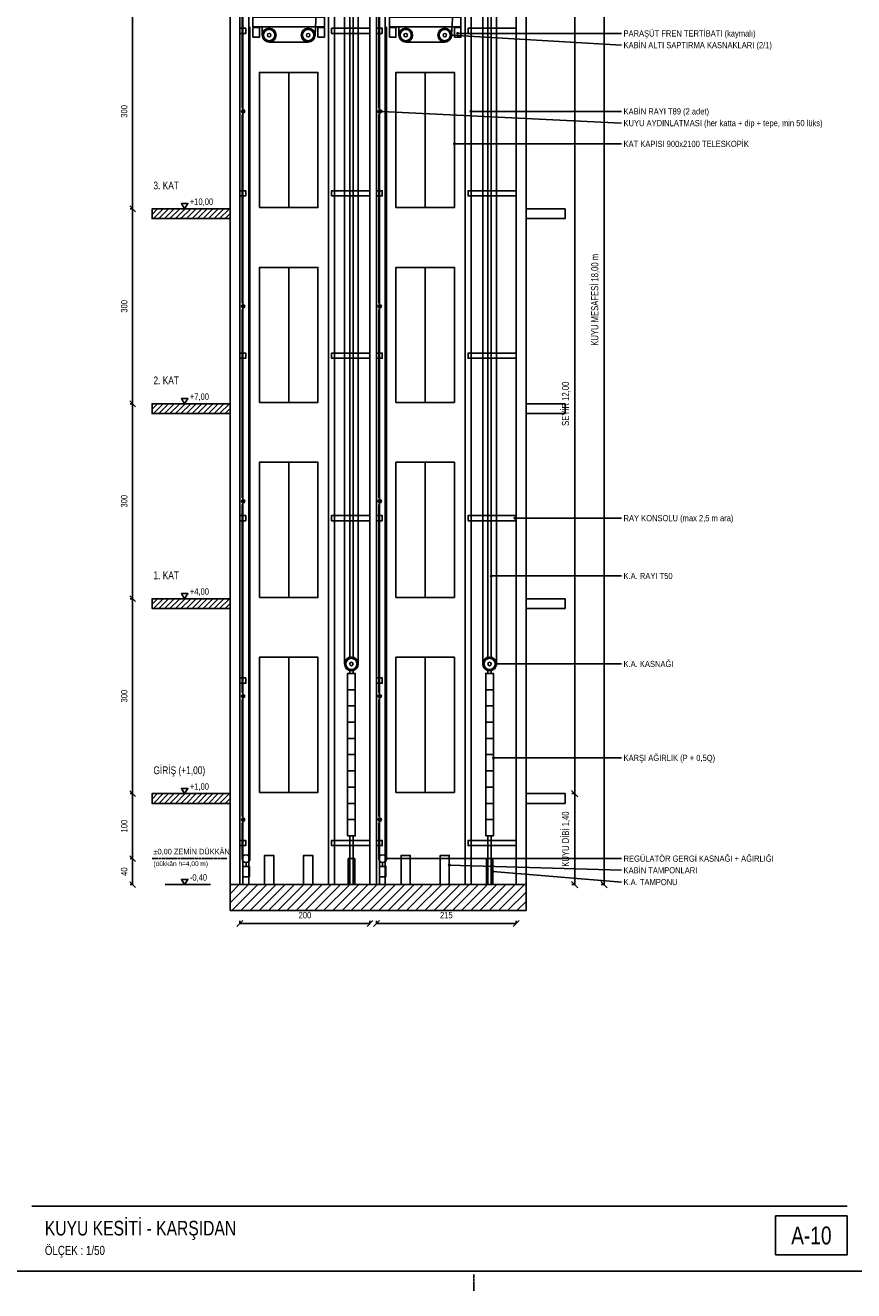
# Model space of a CAD drawing. Header units: centimetres. Extents: x 0 to 12309, y -30 to 2970.
# Tile 16 of 28: x 8910 to 10184, y -30 to 1918. Entities that reach past the tile are written whole.
import ezdxf
from ezdxf.enums import TextEntityAlignment as Align

# ---------------------------------------------------------------- set-up
doc = ezdxf.new("R2010")
doc.units = ezdxf.units.CM
doc.linetypes.add('CENTER', pattern=[5.08, 3.175, -0.635, 0.635, -0.635])
for name, color, linetype in [('ASN-ANTET', 4, 'Continuous'), ('ASN-BASLIK', 5, 'Continuous'), ('ASN-CERCEVE', 7, 'Continuous'), ('ASN-DUVAR', 7, 'Continuous'), ('ASN-EKSEN', 8, 'CENTER'), ('ASN-ELEKTRIK', 3, 'Continuous'), ('ASN-HALAT', 6, 'Continuous'), ('ASN-KA', 30, 'Continuous'), ('ASN-KABIN', 5, 'Continuous'), ('ASN-KAPI', 3, 'Continuous'), ('ASN-KOT', 2, 'Continuous'), ('ASN-MOTOR', 6, 'Continuous'), ('ASN-OLCU', 3, 'Continuous'), ('ASN-RAY', 1, 'Continuous'), ('ASN-TARAMA', 8, 'Continuous'), ('ASN-YAZI', 4, 'Continuous'), ('ASN-YUK', 1, 'Continuous')]:
    doc.layers.add(name, color=color, linetype=linetype)

msp = doc.modelspace()

# ---------------------------------------------------------------- linework, layer by layer
at = {"layer": 'ASN-ANTET'}
msp.add_line((8920, 100), (10173.9, 100), dxfattribs=at)
msp.add_lwpolyline([(10063.9, 25), (10173.9, 25), (10173.9, 85), (10063.9, 85)], close=True, dxfattribs=at)
at = {"layer": 'ASN-CERCEVE'}
for points in [[(0, 0), (12308.9, 0), (12308.9, 2970), (0, 2970)], [(100, 0), (12283.9, 0), (12283.9, 2970), (100, 2970)]]:
    msp.add_lwpolyline(points, close=True, dxfattribs=at)
at = {"layer": 'ASN-DUVAR'}
for p, q in [((9225, 595), (9225, 2395)), ((9240, 595), (9240, 2395)), ((9440, 595), (9440, 2395)), ((9450, 595), (9450, 2395)), ((9665, 595), (9665, 2395)), ((9680, 595), (9680, 2395))]:
    msp.add_line(p, q, dxfattribs=at)
for points in [[(9225, 1620), (9105, 1620), (9105, 1635), (9225, 1635)], [(9680, 1620), (9740, 1620), (9740, 1635), (9680, 1635)], [(9225, 1320), (9105, 1320), (9105, 1335), (9225, 1335)], [(9680, 1320), (9740, 1320), (9740, 1335), (9680, 1335)], [(9225, 1020), (9105, 1020), (9105, 1035), (9225, 1035)], [(9680, 1020), (9740, 1020), (9740, 1035), (9680, 1035)], [(9225, 720), (9105, 720), (9105, 735), (9225, 735)], [(9680, 720), (9740, 720), (9740, 735), (9680, 735)]]:
    msp.add_lwpolyline(points, dxfattribs=at)
msp.add_lwpolyline([(9225, 555), (9680, 555), (9680, 595), (9225, 595)], close=True, dxfattribs=at)
at = {"layer": 'ASN-EKSEN'}
for p, q in [((9105, 635), (9220, 635)), ((9600, -30), (9600, -5))]:
    msp.add_line(p, q, dxfattribs=at)
at = {"layer": 'ASN-ELEKTRIK'}
for p, q in [((9243.3, 1783.3), (9246.7, 1786.7)), ((9243.3, 1786.7), (9246.7, 1783.3)), ((9453.3, 1783.3), (9456.7, 1786.7)), ((9453.3, 1786.7), (9456.7, 1783.3)), ((9243.3, 1483.3), (9246.7, 1486.7)), ((9243.3, 1486.7), (9246.7, 1483.3)), ((9453.3, 1483.3), (9456.7, 1486.7)), ((9453.3, 1486.7), (9456.7, 1483.3)), ((9243.3, 1183.3), (9246.7, 1186.7)), ((9243.3, 1186.7), (9246.7, 1183.3)), ((9453.3, 1183.3), (9456.7, 1186.7)), ((9453.3, 1186.7), (9456.7, 1183.3)), ((9243.3, 883.3), (9246.7, 886.7)), ((9243.3, 886.7), (9246.7, 883.3)), ((9453.3, 883.3), (9456.7, 886.7)), ((9453.3, 886.7), (9456.7, 883.3)), ((9243.3, 693.3), (9246.7, 696.7)), ((9243.3, 696.7), (9246.7, 693.3)), ((9453.3, 693.3), (9456.7, 696.7)), ((9453.3, 696.7), (9456.7, 693.3))]:
    msp.add_line(p, q, dxfattribs=at)
for centre in [(9245, 1785), (9455, 1785), (9245, 1485), (9455, 1485), (9245, 1185), (9455, 1185), (9245, 885), (9455, 885), (9245, 695), (9455, 695)]:
    msp.add_circle(centre, 2.5, dxfattribs=at)
at = {"layer": 'ASN-HALAT'}
for p, q in [((9355.6, 1902.4), (9376.9, 2344)), ((9400.9, 934.6), (9400.9, 2344)), ((9565.6, 1902.4), (9589.4, 2344)), ((9613.4, 934.6), (9613.4, 2344)), ((9422.1, 934.6), (9422.1, 2305)), ((9634.6, 934.6), (9634.6, 2305)), ((9243.5, 1790), (9243.5, 2080)), ((9453.5, 1790), (9453.5, 2080)), ((9255.5, 635), (9255.5, 1915)), ((9274.4, 1902.4), (9274.4, 1915)), ((9465.5, 635), (9465.5, 1915)), ((9484.4, 1902.4), (9484.4, 1915)), ((9285, 1891.8), (9345, 1891.8)), ((9495, 1891.8), (9555, 1891.8)), ((9243.5, 1490), (9243.5, 1780)), ((9453.5, 1490), (9453.5, 1780)), ((9243.5, 1190), (9243.5, 1480)), ((9453.5, 1190), (9453.5, 1480)), ((9243.5, 890), (9243.5, 1180)), ((9453.5, 890), (9453.5, 1180)), ((9243.5, 700), (9243.5, 880)), ((9453.5, 700), (9453.5, 880)), ((9243.5, 635), (9243.5, 690)), ((9453.5, 635), (9453.5, 690))]:
    msp.add_line(p, q, dxfattribs=at)
at = {"layer": 'ASN-KA'}
for p, q in [((9405.5, 895), (9417.5, 895)), ((9618, 895), (9630, 895)), ((9405.5, 870), (9417.5, 870)), ((9618, 870), (9630, 870)), ((9405.5, 845), (9417.5, 845)), ((9618, 845), (9630, 845)), ((9405.5, 820), (9417.5, 820)), ((9618, 820), (9630, 820)), ((9405.5, 795), (9417.5, 795)), ((9618, 795), (9630, 795)), ((9405.5, 770), (9417.5, 770)), ((9618, 770), (9630, 770)), ((9405.5, 745), (9417.5, 745)), ((9618, 745), (9630, 745)), ((9405.5, 720), (9417.5, 720)), ((9618, 720), (9630, 720)), ((9405.5, 695), (9417.5, 695)), ((9618, 695), (9630, 695))]:
    msp.add_line(p, q, dxfattribs=at)
for points in [[(9405.5, 670), (9417.5, 670), (9417.5, 920), (9405.5, 920)], [(9618, 670), (9630, 670), (9630, 920), (9618, 920)]]:
    msp.add_lwpolyline(points, close=True, dxfattribs=at)
at = {"layer": 'ASN-KABIN'}
for points in [[(9260, 1915), (9370, 1915), (9370, 1930), (9260, 1930)], [(9470, 1915), (9580, 1915), (9580, 1930), (9470, 1930)]]:
    msp.add_lwpolyline(points, close=True, dxfattribs=at)
at = {"layer": 'ASN-KAPI'}
for p, q in [((9315, 1637), (9315, 1845)), ((9525, 1637), (9525, 1845)), ((9315, 1337), (9315, 1545)), ((9525, 1337), (9525, 1545)), ((9315, 1037), (9315, 1245)), ((9525, 1037), (9525, 1245)), ((9315, 737), (9315, 945)), ((9525, 737), (9525, 945))]:
    msp.add_line(p, q, dxfattribs=at)
for points in [[(9270, 1637), (9360, 1637), (9360, 1845), (9270, 1845)], [(9480, 1637), (9570, 1637), (9570, 1845), (9480, 1845)], [(9270, 1337), (9360, 1337), (9360, 1545), (9270, 1545)], [(9480, 1337), (9570, 1337), (9570, 1545), (9480, 1545)], [(9270, 1037), (9360, 1037), (9360, 1245), (9270, 1245)], [(9480, 1037), (9570, 1037), (9570, 1245), (9480, 1245)], [(9270, 737), (9360, 737), (9360, 945), (9270, 945)], [(9480, 737), (9570, 737), (9570, 945), (9480, 945)]]:
    msp.add_lwpolyline(points, close=True, dxfattribs=at)
at = {"layer": 'ASN-KOT'}
for p, q in [((9125, 1635), (9195, 1635)), ((9125, 1335), (9195, 1335)), ((9125, 1035), (9195, 1035)), ((9125, 735), (9195, 735)), ((9125, 595), (9195, 595))]:
    msp.add_line(p, q, dxfattribs=at)
for points in [[(9155, 1635), (9150, 1643), (9160, 1643)], [(9155, 1335), (9150, 1343), (9160, 1343)], [(9155, 1035), (9150, 1043), (9160, 1043)], [(9155, 735), (9150, 743), (9160, 743)], [(9155, 595), (9150, 603), (9160, 603)]]:
    msp.add_lwpolyline(points, close=True, dxfattribs=at)
at = {"layer": 'ASN-MOTOR'}
for p, q in [((9249.5, 623), (9249.5, 629)), ((9459.5, 623), (9459.5, 629))]:
    msp.add_line(p, q, dxfattribs=at)
for points in [[(9244.5, 607), (9254.5, 607), (9254.5, 623), (9244.5, 623)], [(9454.5, 607), (9464.5, 607), (9464.5, 623), (9454.5, 623)]]:
    msp.add_lwpolyline(points, close=True, dxfattribs=at)
for centre, radius in [((9285, 1902.4), 10.6), ((9285, 1902.4), 8.69), ((9345, 1902.4), 10.6), ((9345, 1902.4), 8.69), ((9495, 1902.4), 10.6), ((9495, 1902.4), 8.69), ((9555, 1902.4), 10.6), ((9555, 1902.4), 8.69), ((9285, 1902.4), 2.65), ((9345, 1902.4), 2.65), ((9495, 1902.4), 2.65), ((9555, 1902.4), 2.65), ((9411.5, 934.6), 10.6), ((9411.5, 934.6), 8.69), ((9411.5, 934.6), 2.65), ((9624, 934.6), 10.6), ((9624, 934.6), 8.69), ((9624, 934.6), 2.65), ((9249.5, 635), 6), ((9459.5, 635), 6)]:
    msp.add_circle(centre, radius, dxfattribs=at)
at = {"layer": 'ASN-OLCU'}
for p, q in [((9800, 595), (9800, 2395)), ((9075, 1635), (9075, 1935)), ((9755, 735), (9755, 1935)), ((9079.5, 1630.5), (9070.5, 1639.5)), ((9079.5, 1630.5), (9070.5, 1639.5)), ((9075, 1635), (9071, 1635)), ((9075, 1635), (9071, 1635)), ((9075, 1335), (9075, 1635)), ((9079.5, 1330.5), (9070.5, 1339.5)), ((9079.5, 1330.5), (9070.5, 1339.5)), ((9075, 1335), (9071, 1335)), ((9075, 1335), (9071, 1335)), ((9075, 1035), (9075, 1335)), ((9079.5, 1030.5), (9070.5, 1039.5)), ((9079.5, 1030.5), (9070.5, 1039.5)), ((9075, 1035), (9071, 1035)), ((9075, 1035), (9071, 1035)), ((9075, 735), (9075, 1035)), ((9079.5, 730.5), (9070.5, 739.5)), ((9079.5, 730.5), (9070.5, 739.5)), ((9075, 735), (9071, 735)), ((9075, 735), (9071, 735)), ((9075, 635), (9075, 735)), ((9759.9, 730.1), (9750, 740)), ((9759.9, 730.1), (9750, 740)), ((9755, 735), (9750.6, 735)), ((9755, 735), (9750.6, 735)), ((9755, 595), (9755, 735)), ((9079.5, 630.5), (9070.5, 639.5)), ((9079.5, 630.5), (9070.5, 639.5)), ((9075, 635), (9071, 635)), ((9075, 635), (9071, 635)), ((9075, 595), (9075, 635)), ((9079.5, 590.5), (9070.5, 599.5)), ((9075, 595), (9071, 595)), ((9759.9, 590.1), (9750, 600)), ((9755, 595), (9750.6, 595)), ((9804.9, 590.1), (9795, 600)), ((9800, 595), (9795.6, 595)), ((9235.5, 530.5), (9244.5, 539.5)), ((9240, 535), (9240, 539)), ((9240, 535), (9440, 535)), ((9435.5, 530.5), (9444.5, 539.5)), ((9440, 535), (9440, 539)), ((9445.5, 530.5), (9454.5, 539.5)), ((9450, 535), (9450, 539)), ((9450, 535), (9665, 535)), ((9660.5, 530.5), (9669.5, 539.5)), ((9665, 535), (9665, 539))]:
    msp.add_line(p, q, dxfattribs=at)
at = {"layer": 'ASN-RAY'}
for p, q in [((9244.6, 595), (9244.6, 2340)), ((9253.5, 595), (9253.5, 2340)), ((9454.6, 595), (9454.6, 2340)), ((9463.5, 595), (9463.5, 2340)), ((9376.5, 595), (9376.5, 2294.3)), ((9385.4, 595), (9385.4, 2281.9)), ((9586.5, 595), (9586.5, 2295.8)), ((9595.4, 595), (9595.4, 2285.7)), ((9409, 945.6), (9409, 2249)), ((9414, 945.6), (9414, 2242)), ((9621.5, 945.6), (9621.5, 2256.2)), ((9626.5, 945.6), (9626.5, 2250.5)), ((9409, 920), (9409, 923.6)), ((9414, 920), (9414, 923.6)), ((9621.5, 920), (9621.5, 923.6)), ((9626.5, 920), (9626.5, 923.6)), ((9409, 595), (9409, 670)), ((9414, 595), (9414, 670)), ((9621.5, 595), (9621.5, 670)), ((9626.5, 595), (9626.5, 670))]:
    msp.add_line(p, q, dxfattribs=at)
for points in [[(9240, 1905), (9249, 1905), (9249, 1913), (9240, 1913)], [(9440, 1905), (9381, 1905), (9381, 1913), (9440, 1913)], [(9450, 1905), (9459, 1905), (9459, 1913), (9450, 1913)], [(9665, 1905), (9591, 1905), (9591, 1913), (9665, 1913)], [(9240, 1655), (9249, 1655), (9249, 1663), (9240, 1663)], [(9440, 1655), (9381, 1655), (9381, 1663), (9440, 1663)], [(9450, 1655), (9459, 1655), (9459, 1663), (9450, 1663)], [(9665, 1655), (9591, 1655), (9591, 1663), (9665, 1663)], [(9240, 1405), (9249, 1405), (9249, 1413), (9240, 1413)], [(9440, 1405), (9381, 1405), (9381, 1413), (9440, 1413)], [(9450, 1405), (9459, 1405), (9459, 1413), (9450, 1413)], [(9665, 1405), (9591, 1405), (9591, 1413), (9665, 1413)], [(9240, 1155), (9249, 1155), (9249, 1163), (9240, 1163)], [(9440, 1155), (9381, 1155), (9381, 1163), (9440, 1163)], [(9450, 1155), (9459, 1155), (9459, 1163), (9450, 1163)], [(9665, 1155), (9591, 1155), (9591, 1163), (9665, 1163)], [(9240, 905), (9249, 905), (9249, 913), (9240, 913)], [(9450, 905), (9459, 905), (9459, 913), (9450, 913)], [(9240, 655), (9249, 655), (9249, 663), (9240, 663)], [(9440, 655), (9381, 655), (9381, 663), (9440, 663)], [(9450, 655), (9459, 655), (9459, 663), (9450, 663)], [(9665, 655), (9591, 655), (9591, 663), (9665, 663)]]:
    msp.add_lwpolyline(points, dxfattribs=at)
at = {"layer": 'ASN-TARAMA'}
for p, q in [((9105, 1626.5), (9113.5, 1635)), ((9107, 1620), (9122, 1635)), ((9115.4, 1620), (9130.4, 1635)), ((9123.9, 1620), (9138.9, 1635)), ((9132.4, 1620), (9147.4, 1635)), ((9140.9, 1620), (9155.9, 1635)), ((9149.4, 1620), (9164.4, 1635)), ((9157.9, 1620), (9172.9, 1635)), ((9166.4, 1620), (9181.4, 1635)), ((9174.8, 1620), (9189.8, 1635)), ((9183.3, 1620), (9198.3, 1635)), ((9191.8, 1620), (9206.8, 1635)), ((9200.3, 1620), (9215.3, 1635)), ((9208.8, 1620), (9223.8, 1635)), ((9217.3, 1620), (9225, 1627.7)), ((9105, 1326.5), (9113.5, 1335)), ((9107, 1320), (9122, 1335)), ((9115.4, 1320), (9130.4, 1335)), ((9123.9, 1320), (9138.9, 1335)), ((9132.4, 1320), (9147.4, 1335)), ((9140.9, 1320), (9155.9, 1335)), ((9149.4, 1320), (9164.4, 1335)), ((9157.9, 1320), (9172.9, 1335)), ((9166.4, 1320), (9181.4, 1335)), ((9174.8, 1320), (9189.8, 1335)), ((9183.3, 1320), (9198.3, 1335)), ((9191.8, 1320), (9206.8, 1335)), ((9200.3, 1320), (9215.3, 1335)), ((9208.8, 1320), (9223.8, 1335)), ((9217.3, 1320), (9225, 1327.7)), ((9105, 1026.5), (9113.5, 1035)), ((9107, 1020), (9122, 1035)), ((9115.4, 1020), (9130.4, 1035)), ((9123.9, 1020), (9138.9, 1035)), ((9132.4, 1020), (9147.4, 1035)), ((9140.9, 1020), (9155.9, 1035)), ((9149.4, 1020), (9164.4, 1035)), ((9157.9, 1020), (9172.9, 1035)), ((9166.4, 1020), (9181.4, 1035)), ((9174.8, 1020), (9189.8, 1035)), ((9183.3, 1020), (9198.3, 1035)), ((9191.8, 1020), (9206.8, 1035)), ((9200.3, 1020), (9215.3, 1035)), ((9208.8, 1020), (9223.8, 1035)), ((9217.3, 1020), (9225, 1027.7)), ((9105, 726.5), (9113.5, 735)), ((9107, 720), (9122, 735)), ((9115.4, 720), (9130.4, 735)), ((9123.9, 720), (9138.9, 735)), ((9132.4, 720), (9147.4, 735)), ((9140.9, 720), (9155.9, 735)), ((9149.4, 720), (9164.4, 735)), ((9157.9, 720), (9172.9, 735)), ((9166.4, 720), (9181.4, 735)), ((9174.8, 720), (9189.8, 735)), ((9183.3, 720), (9198.3, 735)), ((9191.8, 720), (9206.8, 735)), ((9200.3, 720), (9215.3, 735)), ((9208.8, 720), (9223.8, 735)), ((9217.3, 720), (9225, 727.7)), ((9225, 580.9), (9239.1, 595)), ((9225, 566.7), (9253.3, 595)), ((9227.4, 555), (9267.4, 595)), ((9241.6, 555), (9281.6, 595)), ((9255.7, 555), (9295.7, 595)), ((9269.8, 555), (9309.8, 595)), ((9284, 555), (9324, 595)), ((9298.1, 555), (9338.1, 595)), ((9312.3, 555), (9352.3, 595)), ((9326.4, 555), (9366.4, 595)), ((9340.5, 555), (9380.5, 595)), ((9354.7, 555), (9394.7, 595)), ((9368.8, 555), (9408.8, 595)), ((9383, 555), (9423, 595)), ((9397.1, 555), (9437.1, 595)), ((9411.3, 555), (9451.3, 595)), ((9425.4, 555), (9465.4, 595)), ((9439.5, 555), (9479.5, 595)), ((9453.7, 555), (9493.7, 595)), ((9467.8, 555), (9507.8, 595)), ((9482, 555), (9522, 595)), ((9496.1, 555), (9536.1, 595)), ((9510.3, 555), (9550.3, 595)), ((9524.4, 555), (9564.4, 595)), ((9538.5, 555), (9578.5, 595)), ((9552.7, 555), (9592.7, 595)), ((9566.8, 555), (9606.8, 595)), ((9581, 555), (9621, 595)), ((9595.1, 555), (9635.1, 595)), ((9609.2, 555), (9649.2, 595)), ((9623.4, 555), (9663.4, 595)), ((9637.5, 555), (9677.5, 595)), ((9651.7, 555), (9680, 583.3)), ((9665.8, 555), (9680, 569.2)), ((9680, 555), (9680, 555))]:
    msp.add_line(p, q, dxfattribs=at)
at = {"layer": 'ASN-YAZI'}
for p, q in [((9565.6, 1902.4), (9827, 1887)), ((9575, 1905), (9827, 1905)), ((9457.5, 1785), (9827, 1767)), ((9595.4, 1785), (9827, 1785)), ((9570, 1735), (9827, 1735)), ((9663, 1159), (9827, 1159)), ((9626.5, 1070), (9827, 1070)), ((9634.6, 934.6), (9827, 934.6)), ((9630, 790), (9827, 790)), ((9465.5, 635), (9827, 635)), ((9562, 625), (9827, 617)), ((9629, 615), (9827, 598.9))]:
    msp.add_line(p, q, dxfattribs=at)
for centre in [(9565.6, 1902.4), (9575, 1905), (9457.5, 1785), (9595.4, 1785), (9570, 1735), (9663, 1159), (9626.5, 1070), (9634.6, 934.6), (9630, 790), (9465.5, 635), (9562, 625), (9629, 615)]:
    msp.add_circle(centre, 1.2, dxfattribs=at)
at = {"layer": 'ASN-YUK'}
for points in [[(9260, 1899), (9270, 1899), (9270, 1914), (9260, 1914)], [(9360, 1899), (9370, 1899), (9370, 1914), (9360, 1914)], [(9470, 1899), (9480, 1899), (9480, 1914), (9470, 1914)], [(9570, 1899), (9580, 1899), (9580, 1914), (9570, 1914)]]:
    msp.add_lwpolyline(points, close=True, dxfattribs=at)
for points in [[(9278, 595), (9278, 640), (9292, 640), (9292, 595)], [(9338, 595), (9338, 640), (9352, 640), (9352, 595)], [(9406.5, 595), (9406.5, 635), (9416.5, 635), (9416.5, 595)], [(9488, 595), (9488, 640), (9502, 640), (9502, 595)], [(9548, 595), (9548, 640), (9562, 640), (9562, 595)], [(9619, 595), (9619, 635), (9629, 635), (9629, 595)]]:
    msp.add_lwpolyline(points, dxfattribs=at)

# ---------------------------------------------------------------- texts
at = {"layer": 'ASN-ANTET', "width": 0.8}
msp.add_text('A-10', height=27.5, dxfattribs=at).set_placement((10118.9, 55), align=Align.MIDDLE_CENTER)
msp.add_text('ÖLÇEK : 1/50', height=14, dxfattribs=at).set_placement((8940, 25))
at = {"layer": 'ASN-BASLIK', "width": 0.8}
for s, height, p in [('3. KAT', 12, (9107, 1665)), ('2. KAT', 12, (9107, 1365)), ('1. KAT', 12, (9107, 1065)), ('GİRİŞ (+1,00)', 12, (9107, 765)), ('KUYU KESİTİ - KARŞIDAN', 22.5, (8940, 55))]:
    msp.add_text(s, height=height, dxfattribs=at).set_placement(p)
at = {"layer": 'ASN-KOT', "width": 0.8}
for s, height, p in [('+10,00', 10, (9163, 1638)), ('+7,00', 10, (9163, 1338)), ('+4,00', 10, (9163, 1038)), ('+1,00', 10, (9163, 738)), ('%%p0,00 ZEMİN DÜKKÂN', 8.5, (9107, 639)), ('-0,40', 10, (9163, 598))]:
    msp.add_text(s, height=height, dxfattribs=at).set_placement(p, align=Align.BOTTOM_LEFT)
msp.add_text('(dükkân h=4,00 m)', height=7.5, dxfattribs=at).set_placement((9107, 631), align=Align.TOP_LEFT)
at = {"layer": 'ASN-OLCU', "width": 0.8}
for s, height, p in [('300', 10, (9070, 1785)), ('KUYU MESAFESİ 18,00 m', 11, (9794.5, 1495)), ('300', 10, (9070, 1485)), ('SEYİR 12,00', 11, (9749.5, 1335)), ('300', 10, (9070, 1185)), ('300', 10, (9070, 885)), ('KUYU DİBİ 1,40', 11, (9749.5, 665)), ('100', 10, (9070, 685)), ('40', 10, (9070, 615))]:
    msp.add_text(s, height=height, rotation=90, dxfattribs=at).set_placement(p, align=Align.BOTTOM_CENTER)
for s, p in [('200', (9340, 540)), ('215', (9557.5, 540))]:
    msp.add_text(s, height=10, dxfattribs=at).set_placement(p, align=Align.BOTTOM_CENTER)
at = {"layer": 'ASN-YAZI', "width": 0.8}
for s, p in [('PARAŞÜT FREN TERTİBATI (kaymalı)', (9830, 1905)), ('KABİN ALTI SAPTIRMA KASNAKLARI (2/1)', (9830, 1887)), ('KABİN RAYI T89 (2 adet)', (9830, 1785)), ('KUYU AYDINLATMASI (her katta + dip + tepe, min 50 lüks)', (9830, 1767)), ('KAT KAPISI 900x2100 TELESKOPİK', (9830, 1735)), ('RAY KONSOLU (max 2,5 m ara)', (9830, 1159)), ('K.A. RAYI T50', (9830, 1070)), ('K.A. KASNAĞI', (9830, 934.6)), ('KARŞI AĞIRLIK (P + 0,5Q)', (9830, 790)), ('REGÜLATÖR GERGİ KASNAĞI + AĞIRLIĞI', (9830, 635)), ('KABİN TAMPONLARI', (9830, 617)), ('K.A. TAMPONU', (9830, 598.9))]:
    msp.add_text(s, height=9.5, dxfattribs=at).set_placement(p, align=Align.MIDDLE_LEFT)

doc.saveas('drawing.dxf')
